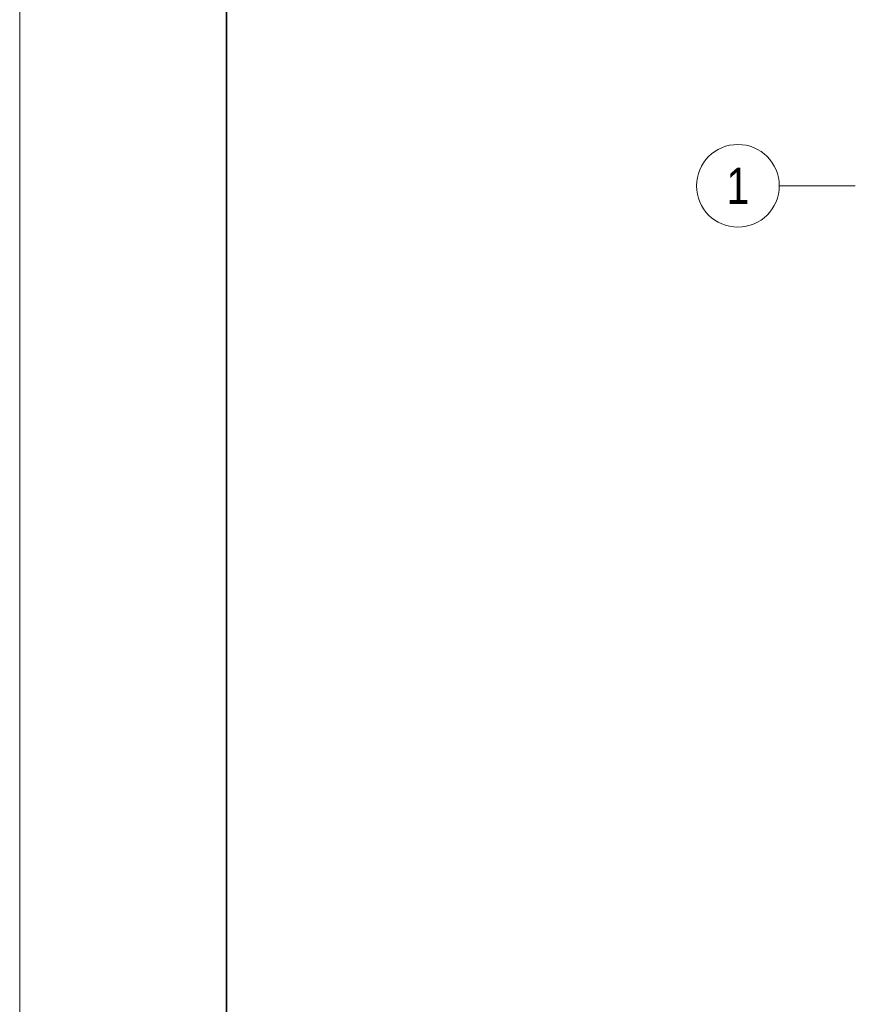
# Model space of a CAD drawing. Extents: x -620 to 300, y 62 to 1112.
# Tile 212 of 235: x -620 to -539, y 920 to 1016. Entities that reach past the tile are written whole.
import ezdxf
from ezdxf.enums import TextEntityAlignment as Align
from ezdxf.lldxf.tags import DXFTag

# ---------------------------------------------------------------- set-up
doc = ezdxf.new("R2010")
doc.units = 0
doc.layers.add('iwb_Layout Achsbezeichung', color=1, linetype='Continuous', lineweight=13, true_color=0xff0000)
doc.layers.add('iwb_Plankopf Rahmen', color=7, linetype='Continuous', lineweight=35)
doc.styles.get("Standard").update_dxf_attribs({"font": 'ARIALN.TTF'})
tags = doc.linetypes.add('STRICHPUNKT2', pattern=[12.7, 6.35, -3.175, 0, -3.175]).pattern_tags.tags
tags[10:11] = [DXFTag(74, 4), DXFTag(75, 0), DXFTag(340, '0'), DXFTag(46, 0.0), DXFTag(50, 0.0), DXFTag(44, 0.0), DXFTag(45, 0.0)]
tags[8:9] = [DXFTag(74, 4), DXFTag(75, 0), DXFTag(340, '0'), DXFTag(46, 0.0), DXFTag(50, 0.0), DXFTag(44, 0.0), DXFTag(45, 0.0)]
tags[6:7] = [DXFTag(74, 4), DXFTag(75, 0), DXFTag(340, '0'), DXFTag(46, 0.0), DXFTag(50, 0.0), DXFTag(44, 0.0), DXFTag(45, 0.0)]
tags[4:5] = [DXFTag(74, 4), DXFTag(75, 0), DXFTag(340, '0'), DXFTag(46, 0.0), DXFTag(50, 0.0), DXFTag(44, 0.0), DXFTag(45, 0.0)]

msp = doc.modelspace()

# ---------------------------------------------------------------- linework, layer by layer
at = {"layer": 'iwb_Layout Achsbezeichung', "linetype": 'STRICHPUNKT2', "lineweight": 13, "ltscale": 0.39}
msp.add_line((-538.858, 999.453), (-546.193, 999.453), dxfattribs=at)
at = {"layer": 'iwb_Layout Achsbezeichung', "ltscale": 0.39}
msp.add_circle((-550.193, 999.453), 4, dxfattribs=at)
at = {"layer": 'iwb_Plankopf Rahmen', "color": 8, "lineweight": 13, "ltscale": 0.13, "true_color": 0x808080}
msp.add_lwpolyline([(300.353, 62.433), (-619.647, 62.433), (-619.647, 1112.433), (300.353, 1112.433), (300.353, 62.433)], close=True, dxfattribs=at)
at = {"layer": 'iwb_Plankopf Rahmen', "ltscale": 0.35}
msp.add_lwpolyline([(-599.647, 67.433), (-599.647, 1107.433), (295.353, 1107.433), (295.353, 67.433), (-599.647, 67.433)], close=True, dxfattribs=at)

# ---------------------------------------------------------------- texts
at = {"layer": 'iwb_Layout Achsbezeichung', "ltscale": 0.39}
msp.add_text('1', height=3.5, dxfattribs=at).set_placement((-550.193, 999.453), align=Align.MIDDLE_CENTER)

doc.saveas('drawing.dxf')
